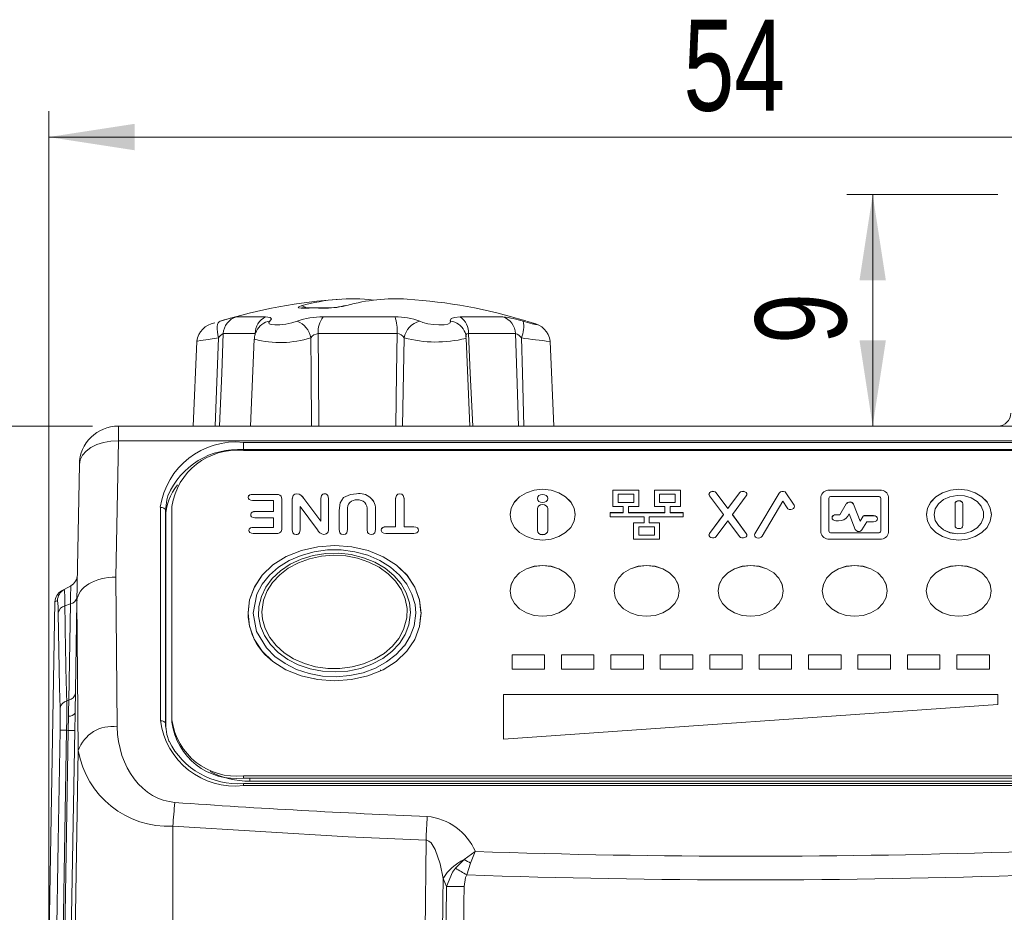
# Model space of a CAD drawing. Header units: millimetres. Extents: x 5 to 415, y 5 to 292.
# Tile 12 of 40: x 50 to 87, y 172 to 206. Entities that reach past the tile are written whole.
import ezdxf

# ---------------------------------------------------------------- set-up
doc = ezdxf.new("R2010")
doc.units = ezdxf.units.MM
doc.styles.add('SLDTEXTSTYLE0', font='TXT', dxfattribs={"width": 0.75})
doc.dimstyles.new('SLDDIMSTYLE0', dxfattribs={"dimtxt": 3.5, "dimasz": 3.302, "dimexe": 0, "dimexo": 0.0625, "dimgap": 0.875, "dimtad": 1, "dimrnd": 1e-09, "dimzin": 12, "dimdsep": 46, "dimtxsty": 'SLDTEXTSTYLE0', "dimsah": 1, "dimcen": 0.09, "dimadec": 0, "dimazin": 3, "dimtfac": 1, "dimtdec": 1, "dimtofl": 0, "dimtmove": 0, "dimatfit": 3, "dimfxl": 1, "dimfrac": 2, "dimtolj": 1, "dimtzin": 12, "dimarcsym": 0})

# ---------------------------------------------------------------- blocks, each defined once
blk = doc.blocks.new('*D24')
at = {"color": 7, "linetype": 'Continuous', "lineweight": 0}
for p, q in [((50.713, 170.052), (50.713, 202.764)), ((104.692, 170.052), (104.692, 202.764)), ((50.713, 201.764), (104.692, 201.764))]:
    blk.add_line(p, q, dxfattribs=at)
for points in [[(50.713, 201.764), (54.015, 201.256), (54.015, 202.272)], [(104.692, 201.764), (101.39, 202.272), (101.39, 201.256)]]:
    blk.add_solid(points, dxfattribs=at)
at = {"color": 7, "linetype": 'Continuous', "lineweight": 0, "insert": (75.118, 206.275), "char_height": 3.5, "attachment_point": 1, "style": 'SLDTEXTSTYLE0'}
blk.add_mtext('54', dxfattribs=at)
blk = doc.blocks.new('*D25')
at = {"color": 7, "linetype": 'Continuous', "lineweight": 0}
for p, q in [((87.202, 199.552), (81.392, 199.552)), ((82.392, 190.652), (82.392, 199.552))]:
    blk.add_line(p, q, dxfattribs=at)
for points in [[(82.392, 199.552), (81.884, 196.25), (82.9, 196.25)], [(82.392, 190.652), (82.9, 193.954), (81.884, 193.954)]]:
    blk.add_solid(points, dxfattribs=at)
at = {"color": 7, "linetype": 'Continuous', "lineweight": 0, "insert": (77.88, 193.81), "char_height": 3.5, "attachment_point": 1, "rotation": 90, "style": 'SLDTEXTSTYLE0'}
blk.add_mtext('9', dxfattribs=at)
blk = doc.blocks.new('*D26')
at = {"color": 7, "linetype": 'Continuous', "lineweight": 0}
for p, q in [((52.393, 190.652), (31.556, 190.652)), ((32.556, 190.652), (32.556, 107.452)), ((51.926, 107.452), (31.556, 107.452))]:
    blk.add_line(p, q, dxfattribs=at)
for points in [[(32.556, 190.652), (32.048, 187.35), (33.064, 187.35)], [(32.556, 107.452), (33.064, 110.754), (32.048, 110.754)]]:
    blk.add_solid(points, dxfattribs=at)
at = {"color": 7, "linetype": 'Continuous', "lineweight": 0, "insert": (28.044, 146.468), "char_height": 3.5, "attachment_point": 1, "rotation": 90, "style": 'SLDTEXTSTYLE0'}
blk.add_mtext('83', dxfattribs=at)

msp = doc.modelspace()

# ---------------------------------------------------------------- linework, layer by layer
at = {"color": 7, "linetype": 'Continuous', "lineweight": 0}
for p, q in [((60.558, 195.188), (60.59, 195.193)), ((62.177, 195.294), (62.109, 195.275)), ((57.931, 194.85), (59.055, 194.85)), ((61.263, 194.85), (64.031, 194.85)), ((66.534, 194.85), (68.178, 194.85)), ((58.656, 194.205), (57.424, 194.205)), ((58.654, 194.16), (58.656, 194.205)), ((64.111, 194.205), (61.076, 194.205)), ((68.657, 194.205), (66.854, 194.205)), ((53.393, 190.652), (53.393, 190.089)), ((53.393, 190.089), (53.301, 184.846)), ((102.012, 190.089), (53.393, 190.089)), ((58.202, 190.025), (97.202, 190.025)), ((58.202, 189.746), (58.202, 190.025)), ((58.202, 189.707), (58.202, 189.746)), ((97.202, 189.746), (58.202, 189.746)), ((80.727, 188.184), (80.727, 188.182)), ((82.677, 188.184), (82.677, 188.182)), ((60.518, 187.868), (60.518, 187.866)), ((76.379, 188.087), (76.379, 188.084)), ((77.273, 188.087), (77.273, 188.084)), ((78.798, 188.077), (78.798, 188.075)), ((55.006, 179.327), (55.006, 187.528)), ((55.206, 187.405), (55.206, 179.205)), ((55.213, 187.153), (55.206, 187.405)), ((79.368, 187.614), (79.368, 187.611)), ((81.379, 187.665), (81.379, 187.662)), ((81.656, 187.649), (81.656, 187.647)), ((85.857, 187.665), (85.857, 187.663)), ((80.979, 187.243), (80.979, 187.24)), ((82.024, 187.185), (82.024, 187.183)), ((82.07, 187.208), (82.07, 187.205)), ((82.429, 187.208), (82.429, 187.205)), ((85.857, 186.829), (85.857, 186.826)), ((76.119, 186.524), (76.119, 186.522)), ((77.533, 186.524), (77.533, 186.522)), ((77.865, 186.515), (77.865, 186.513)), ((80.802, 186.544), (80.802, 186.542)), ((82.603, 186.544), (82.603, 186.542)), ((53.301, 184.846), (53.352, 179.085)), ((51.053, 183.945), (50.956, 183.89)), ((51.335, 183.742), (51.55, 183.815)), ((51.485, 180.114), (51.55, 183.815)), ((51.853, 178.175), (51.802, 183.947)), ((51.406, 180.087), (51.485, 180.114)), ((51.726, 179.616), (51.726, 179.591)), ((55.209, 179.103), (55.206, 179.205)), ((51.402, 178.956), (51.24, 169.652)), ((51.306, 169.652), (51.468, 178.955)), ((51.402, 178.956), (51.468, 178.955)), ((51.718, 178.951), (51.555, 169.652)), ((51.853, 178.175), (51.704, 169.652)), ((58.202, 177.211), (58.202, 177.117)), ((58.202, 176.831), (58.202, 176.906)), ((97.202, 176.831), (58.202, 176.831)), ((58.452, 177.117), (58.452, 177)), ((55.486, 175.272), (55.48, 169.652)), ((66.687, 173.988), (66.348, 173.653)), ((66.934, 173.843), (66.789, 173.396)), ((66.013, 172.952), (65.875, 173.265))]:
    msp.add_line(p, q, dxfattribs=at)
at = {"color": 7, "linetype": 'Continuous', "lineweight": 15}
for p, q in [((62.115, 195.285), (62.045, 195.269)), ((56.407, 193.91), (56.265, 190.652)), ((58.618, 193.988), (58.472, 190.652)), ((66.91, 190.652), (66.763, 194.025)), ((70.14, 190.652), (69.998, 193.91)), ((53.393, 190.652), (102.012, 190.652)), ((58.202, 189.707), (97.202, 189.707)), ((51.801, 183.904), (51.893, 189.178)), ((73.402, 188.187), (72.402, 188.187)), ((72.402, 188.187), (72.402, 187.563)), ((73.402, 188.185), (72.402, 188.185)), ((73.402, 188.187), (73.402, 187.563)), ((75.002, 188.187), (74.002, 188.187)), ((74.002, 188.187), (74.002, 187.563)), ((75.002, 188.185), (74.002, 188.185)), ((75.002, 188.187), (75.002, 187.563)), ((80.727, 188.184), (82.677, 188.184)), ((80.727, 188.182), (82.677, 188.182)), ((58.55, 188.028), (59.478, 188.028)), ((58.55, 188.028), (58.55, 188.025)), ((58.55, 188.025), (59.478, 188.025)), ((59.352, 187.794), (58.55, 187.794)), ((59.352, 187.364), (59.352, 187.794)), ((59.478, 188.028), (59.478, 188.025)), ((59.677, 187.841), (59.677, 186.711)), ((60.077, 186.661), (60.077, 187.849)), ((60.257, 188.047), (60.257, 188.045)), ((60.518, 187.868), (61.177, 186.993)), ((60.518, 187.866), (61.177, 186.991)), ((61.177, 186.993), (61.177, 187.873)), ((61.327, 188.047), (61.327, 188.045)), ((61.477, 187.872), (61.477, 186.707)), ((62.052, 187.907), (62.052, 187.904)), ((62.548, 188.047), (62.548, 188.045)), ((64.052, 186.778), (64.052, 187.863)), ((64.214, 188.047), (64.214, 188.045)), ((64.377, 187.863), (64.377, 186.778)), ((69.502, 187.869), (69.502, 187.866)), ((69.902, 187.866), (69.902, 187.869)), ((72.601, 188.032), (73.204, 188.032)), ((72.601, 188.032), (72.601, 187.718)), ((73.204, 188.032), (73.204, 187.718)), ((74.201, 188.032), (74.804, 188.032)), ((74.201, 188.032), (74.201, 187.718)), ((74.804, 188.032), (74.804, 187.718)), ((76.099, 188.028), (76.099, 188.025)), ((76.653, 187.247), (76.119, 187.969)), ((76.826, 187.481), (76.379, 188.087)), ((76.826, 187.479), (76.379, 188.084)), ((77.273, 188.087), (76.826, 187.481)), ((77.273, 188.084), (76.826, 187.479)), ((77.533, 187.969), (76.999, 187.247)), ((78.798, 188.077), (77.865, 186.515)), ((78.798, 188.075), (77.865, 186.513)), ((78.939, 187.759), (78.137, 186.416)), ((78.939, 187.759), (79.1, 187.509)), ((79.026, 188.12), (79.368, 187.614)), ((79.026, 188.12), (79.026, 188.118)), ((79.026, 188.118), (79.368, 187.611)), ((80.402, 187.93), (80.402, 186.564)), ((80.702, 187.872), (80.702, 186.622)), ((80.802, 187.95), (82.603, 187.95)), ((82.702, 187.872), (82.702, 186.622)), ((83.002, 187.93), (83.002, 186.564)), ((55.452, 179.359), (55.452, 187.559)), ((60.377, 187.559), (60.377, 186.661)), ((61.053, 186.669), (60.377, 187.559)), ((61.877, 186.672), (61.877, 187.401)), ((62.202, 187.426), (62.202, 186.672)), ((62.952, 186.672), (62.952, 187.42)), ((63.277, 187.397), (63.277, 186.671)), ((69.502, 186.634), (69.502, 187.478)), ((69.902, 186.634), (69.902, 187.478)), ((72.803, 187.563), (72.402, 187.563)), ((72.601, 187.718), (73.204, 187.718)), ((72.601, 187.718), (72.601, 187.715)), ((72.601, 187.715), (73.204, 187.715)), ((72.803, 187.324), (72.803, 187.563)), ((73.002, 187.324), (73.002, 187.563)), ((73.402, 187.563), (73.002, 187.563)), ((73.204, 187.718), (73.204, 187.715)), ((74.403, 187.563), (74.002, 187.563)), ((74.201, 187.718), (74.201, 187.715)), ((74.201, 187.718), (74.804, 187.718)), ((74.201, 187.715), (74.804, 187.715)), ((74.403, 187.324), (74.403, 187.563)), ((74.602, 187.324), (74.602, 187.563)), ((75.002, 187.563), (74.602, 187.563)), ((74.804, 187.718), (74.804, 187.715)), ((76.826, 187.481), (76.826, 187.479)), ((81.127, 187.243), (81.379, 187.665)), ((81.127, 187.24), (81.379, 187.662)), ((81.656, 187.649), (81.912, 186.997)), ((81.656, 187.647), (81.912, 186.995)), ((85.557, 187.665), (85.557, 187.663)), ((85.557, 187.665), (85.557, 186.828)), ((85.857, 187.665), (85.857, 186.829)), ((85.857, 187.663), (85.857, 186.826)), ((55.213, 187.153), (55.213, 179.044)), ((58.638, 187.364), (59.352, 187.364)), ((58.638, 187.364), (58.638, 187.362)), ((58.638, 187.362), (59.352, 187.362)), ((59.352, 187.13), (58.638, 187.13)), ((59.352, 187.364), (59.352, 187.362)), ((59.352, 186.759), (59.352, 187.13)), ((68.452, 187.247), (68.452, 187.244)), ((72.803, 187.324), (72.302, 187.324)), ((72.302, 187.324), (72.302, 187.169)), ((72.803, 187.322), (72.302, 187.322)), ((73.603, 187.169), (72.302, 187.169)), ((72.803, 187.324), (72.803, 187.322)), ((74.403, 187.324), (73.002, 187.324)), ((73.002, 187.324), (73.002, 187.322)), ((74.403, 187.322), (73.002, 187.322)), ((73.603, 186.931), (73.603, 187.169)), ((73.802, 186.931), (73.802, 187.169)), ((75.102, 187.169), (73.802, 187.169)), ((74.403, 187.324), (74.403, 187.322)), ((75.102, 187.324), (74.602, 187.324)), ((74.602, 187.324), (74.602, 187.322)), ((75.102, 187.322), (74.602, 187.322)), ((75.102, 187.324), (75.102, 187.169)), ((76.653, 187.247), (76.119, 186.524)), ((76.653, 187.244), (76.119, 186.522)), ((76.826, 187.013), (76.379, 186.407)), ((76.653, 187.247), (76.653, 187.244)), ((77.273, 186.407), (76.826, 187.013)), ((77.533, 186.524), (76.999, 187.247)), ((76.999, 187.247), (76.999, 187.244)), ((77.533, 186.522), (76.999, 187.244)), ((80.829, 187.125), (80.829, 187.123)), ((81.127, 187.243), (80.979, 187.243)), ((81.127, 187.24), (80.979, 187.24)), ((81.072, 187.008), (80.979, 187.008)), ((81.127, 187.243), (81.127, 187.24)), ((81.49, 187.274), (81.44, 187.191)), ((81.49, 187.274), (81.724, 186.675)), ((81.912, 186.997), (82.024, 187.185)), ((81.912, 186.995), (82.024, 187.183)), ((81.912, 186.997), (81.912, 186.995)), ((82.07, 187.208), (82.429, 187.208)), ((82.07, 187.205), (82.429, 187.205)), ((82.579, 187.088), (82.579, 187.091)), ((84.457, 187.247), (84.457, 187.244)), ((84.757, 187.247), (84.757, 187.244)), ((86.657, 187.244), (86.657, 187.247)), ((58.577, 186.759), (59.352, 186.759)), ((58.577, 186.759), (58.577, 186.756)), ((58.577, 186.756), (59.352, 186.756)), ((59.352, 186.759), (59.352, 186.756)), ((61.177, 186.993), (61.177, 186.991)), ((63.677, 186.778), (64.052, 186.778)), ((63.677, 186.778), (63.677, 186.776)), ((63.677, 186.776), (64.052, 186.776)), ((64.052, 186.778), (64.052, 186.776)), ((64.377, 186.778), (64.753, 186.778)), ((64.377, 186.778), (64.377, 186.776)), ((64.377, 186.776), (64.753, 186.776)), ((64.753, 186.778), (64.753, 186.776)), ((69.502, 186.634), (69.502, 186.632)), ((69.902, 186.634), (69.902, 186.632)), ((73.202, 186.306), (73.202, 186.931)), ((73.603, 186.931), (73.202, 186.931)), ((73.603, 186.929), (73.202, 186.929)), ((74.004, 186.776), (73.401, 186.776)), ((73.401, 186.776), (73.401, 186.461)), ((73.603, 186.931), (73.603, 186.929)), ((74.202, 186.931), (73.802, 186.931)), ((73.802, 186.931), (73.802, 186.929)), ((74.202, 186.929), (73.802, 186.929)), ((74.004, 186.776), (74.004, 186.461)), ((74.202, 186.306), (74.202, 186.931)), ((80.702, 186.622), (80.702, 186.619)), ((82.165, 186.974), (81.978, 186.661)), ((82.429, 186.974), (82.165, 186.974)), ((82.702, 186.622), (82.702, 186.619)), ((85.857, 186.826), (85.857, 186.828)), ((59.478, 186.524), (58.577, 186.524)), ((64.753, 186.524), (63.677, 186.524)), ((74.202, 186.306), (73.202, 186.306)), ((74.004, 186.461), (73.401, 186.461)), ((73.401, 186.461), (73.401, 186.459)), ((74.004, 186.459), (73.401, 186.459)), ((74.004, 186.461), (74.004, 186.459)), ((76.099, 186.466), (76.099, 186.463)), ((77.851, 186.466), (77.851, 186.463)), ((80.402, 186.564), (80.402, 186.561)), ((80.727, 186.31), (82.677, 186.31)), ((80.802, 186.544), (82.603, 186.544)), ((80.802, 186.542), (82.603, 186.542)), ((83.002, 186.564), (83.002, 186.561)), ((51.208, 184.316), (51.311, 184.373)), ((51.311, 184.373), (51.562, 184.512)), ((70.952, 184.316), (70.952, 184.318)), ((74.952, 184.316), (74.952, 184.318)), ((78.952, 184.316), (78.952, 184.318)), ((82.952, 184.316), (82.952, 184.318)), ((86.952, 184.316), (86.952, 184.318)), ((50.951, 183.896), (50.702, 169.652)), ((51.801, 183.904), (51.727, 179.644)), ((64.202, 181.723), (64.202, 181.726)), ((68.527, 181.858), (69.777, 181.858)), ((68.527, 181.311), (68.527, 181.858)), ((68.527, 181.855), (69.777, 181.855)), ((69.777, 181.858), (69.777, 181.311)), ((70.427, 181.858), (71.677, 181.858)), ((70.427, 181.311), (70.427, 181.858)), ((70.427, 181.855), (71.677, 181.855)), ((71.677, 181.858), (71.677, 181.311)), ((72.327, 181.858), (73.577, 181.858)), ((72.327, 181.311), (72.327, 181.858)), ((72.327, 181.855), (73.577, 181.855)), ((73.577, 181.858), (73.577, 181.311)), ((74.227, 181.858), (75.477, 181.858)), ((74.227, 181.311), (74.227, 181.858)), ((74.227, 181.855), (75.477, 181.855)), ((75.477, 181.858), (75.477, 181.311)), ((76.127, 181.858), (77.377, 181.858)), ((76.127, 181.311), (76.127, 181.858)), ((76.127, 181.855), (77.377, 181.855)), ((77.377, 181.858), (77.377, 181.311)), ((78.027, 181.858), (79.277, 181.858)), ((78.027, 181.311), (78.027, 181.858)), ((78.027, 181.855), (79.277, 181.855)), ((79.277, 181.858), (79.277, 181.311)), ((79.927, 181.858), (81.177, 181.858)), ((79.927, 181.311), (79.927, 181.858)), ((79.927, 181.855), (81.177, 181.855)), ((81.177, 181.858), (81.177, 181.311)), ((81.827, 181.858), (83.077, 181.858)), ((81.827, 181.311), (81.827, 181.858)), ((81.827, 181.855), (83.077, 181.855)), ((83.077, 181.858), (83.077, 181.311)), ((83.727, 181.858), (84.977, 181.858)), ((83.727, 181.311), (83.727, 181.858)), ((83.727, 181.855), (84.977, 181.855)), ((84.977, 181.858), (84.977, 181.311)), ((85.627, 181.858), (86.877, 181.858)), ((85.627, 181.311), (85.627, 181.858)), ((85.627, 181.855), (86.877, 181.855)), ((86.877, 181.858), (86.877, 181.311)), ((63.472, 181.285), (63.472, 181.242)), ((69.777, 181.311), (68.527, 181.311)), ((71.677, 181.311), (70.427, 181.311)), ((73.577, 181.311), (72.327, 181.311)), ((75.477, 181.311), (74.227, 181.311)), ((77.377, 181.311), (76.127, 181.311)), ((79.277, 181.311), (78.027, 181.311)), ((81.177, 181.311), (79.927, 181.311)), ((83.077, 181.311), (81.827, 181.311)), ((84.977, 181.311), (83.727, 181.311)), ((86.877, 181.311), (85.627, 181.311)), ((60.946, 180.929), (60.957, 180.929)), ((87.202, 180.335), (68.202, 180.335)), ((68.202, 180.335), (68.202, 178.617)), ((87.202, 180.332), (68.202, 180.332)), ((87.202, 179.944), (87.202, 180.335)), ((68.202, 178.617), (87.202, 179.944)), ((55.452, 179.265), (55.452, 179.359)), ((97.202, 177.211), (58.202, 177.211)), ((58.202, 177.117), (97.202, 177.117)), ((97.202, 176.906), (58.202, 176.906)), ((58.452, 177), (96.952, 177))]:
    msp.add_line(p, q, dxfattribs=at)
at = {"color": 7, "linetype": 'Continuous', "lineweight": 0, "flags": 128}
for points in [[(60.424, 195.275), (60.355, 195.253), (60.309, 195.223), (60.331, 195.201), (60.417, 195.189), (60.558, 195.188)], [(61.258, 195.188), (61.296, 195.193), (61.298, 195.193)], [(62.044, 195.269), (62.061, 195.273), (62.109, 195.275)], [(57.304, 194.684), (57.265, 194.66), (57.233, 194.617), (57.21, 194.554), (57.196, 194.475), (57.192, 194.381), (57.198, 194.276), (57.213, 194.163), (57.238, 194.046)], [(59.055, 194.85), (59.227, 194.829), (59.281, 194.771), (59.218, 194.684)], [(59.218, 194.684), (59.18, 194.639), (59.192, 194.588), (59.273, 194.554), (59.412, 194.539), (59.603, 194.545), (59.828, 194.574), (60.059, 194.622), (60.263, 194.684)], [(64.976, 194.684), (65.096, 194.639), (65.292, 194.588), (65.505, 194.554), (65.718, 194.539), (65.913, 194.545), (66.065, 194.574), (66.153, 194.622), (66.161, 194.684)], [(66.161, 194.684), (66.154, 194.704), (66.184, 194.782), (66.314, 194.832), (66.534, 194.85)], [(68.961, 194.684), (69.118, 194.639), (69.302, 194.588), (69.435, 194.554), (69.508, 194.539), (69.512, 194.545), (69.44, 194.574), (69.304, 194.619)], [(57.424, 194.205), (57.364, 192.684), (57.284, 190.652)], [(61.076, 194.205), (61.085, 192.684), (61.095, 190.652)], [(64.055, 190.652), (64.086, 192.684), (64.111, 194.205)], [(66.854, 194.205), (66.805, 194.199), (66.791, 194.192), (66.755, 194.146), (66.755, 194.145), (66.75, 194.08)], [(66.854, 194.205), (66.923, 192.684), (67.014, 190.652)], [(68.772, 190.652), (68.706, 192.684), (68.657, 194.205)], [(57.238, 194.046), (56.85, 193.986), (56.564, 193.939), (56.421, 193.912), (56.425, 193.909)], [(57.117, 190.652), (57.19, 192.684), (57.238, 194.046)], [(60.82, 190.652), (60.801, 192.684), (60.787, 194.046)], [(64.382, 194.046), (64.355, 192.684), (64.316, 190.652)], [(68.887, 194.046), (68.925, 192.684), (68.982, 190.652)], [(51.893, 189.178), (51.925, 189.359), (52.012, 189.532), (52.152, 189.691), (52.338, 189.829), (52.565, 189.942), (52.823, 190.025), (53.102, 190.074), (53.393, 190.089)], [(55.006, 187.528), (55.044, 187.526), (55.082, 187.519), (55.116, 187.508), (55.146, 187.492), (55.171, 187.474), (55.19, 187.453), (55.201, 187.429), (55.206, 187.405)], [(64.827, 183.456), (64.765, 182.973), (64.617, 182.579), (64.387, 182.209), (64.386, 182.208), (64.078, 181.873), (63.704, 181.584), (63.274, 181.348), (62.799, 181.172), (62.294, 181.061), (61.772, 181.017), (61.246, 181.043), (60.732, 181.137), (60.247, 181.298), (59.803, 181.52), (59.414, 181.797), (59.088, 182.121), (58.708, 182.759), (58.578, 183.456), (58.722, 184.189), (58.923, 184.569), (59.202, 184.918), (59.552, 185.226), (59.964, 185.483), (60.423, 185.682), (60.917, 185.818), (61.436, 185.888), (61.961, 185.888), (62.481, 185.819), (62.979, 185.683), (63.44, 185.483), (63.852, 185.226), (64.201, 184.919), (64.481, 184.571), (64.681, 184.192), (64.797, 183.793), (64.827, 183.456)], [(64.625, 183.483), (64.585, 183.861), (64.46, 184.24), (64.262, 184.586), (63.983, 184.911), (63.65, 185.186), (63.25, 185.419), (62.819, 185.593), (62.343, 185.71), (61.862, 185.762), (61.363, 185.75), (60.887, 185.675), (60.42, 185.534), (60.003, 185.34), (59.622, 185.087), (59.311, 184.796), (59.06, 184.459), (58.89, 184.105), (58.796, 183.722), (58.785, 183.343), (58.858, 182.957), (59.009, 182.596), (59.242, 182.25), (59.537, 181.949), (59.903, 181.683), (60.309, 181.476), (60.766, 181.32), (61.237, 181.229), (61.735, 181.2), (62.218, 181.236), (62.701, 181.337), (63.143, 181.496), (63.555, 181.717), (63.904, 181.98), (64.199, 182.295), (64.416, 182.634), (64.561, 183.007), (64.625, 183.483)], [(58.911, 183.507), (58.934, 183.227), (59.032, 182.87), (59.211, 182.522), (59.455, 182.213), (59.769, 181.933), (60.128, 181.706), (60.542, 181.523), (60.976, 181.401), (61.444, 181.336), (61.909, 181.332), (62.381, 181.391), (62.822, 181.509), (63.244, 181.688), (63.607, 181.912), (63.926, 182.187), (64.174, 182.492), (64.358, 182.834), (64.478, 183.277), (64.489, 183.642), (64.418, 184.013), (64.272, 184.359), (64.046, 184.69), (63.764, 184.976), (63.414, 185.228), (63.028, 185.425), (62.592, 185.573), (62.143, 185.659), (61.669, 185.686), (61.205, 185.652), (60.741, 185.553), (60.319, 185.4), (59.925, 185.187), (59.595, 184.935), (59.315, 184.636), (59.109, 184.313), (58.971, 183.958), (58.911, 183.507)], [(51.311, 184.373), (51.311, 184.373), (51.321, 184.321), (51.33, 184.09), (51.335, 183.742), (51.335, 183.742)], [(51.55, 183.815), (51.55, 183.816), (51.555, 184.155), (51.56, 184.433), (51.562, 184.512), (51.562, 184.512)], [(51.152, 179.821), (51.133, 180.59), (51.08, 183.476)], [(51.474, 179.496), (51.477, 179.663), (51.485, 180.114), (51.485, 180.114)], [(51.468, 178.955), (51.468, 178.955), (51.474, 179.496)], [(51.726, 179.591), (51.726, 179.59), (51.718, 178.951)], [(55.006, 179.327), (55.044, 179.325), (55.082, 179.318), (55.116, 179.307), (55.146, 179.292), (55.171, 179.273), (55.19, 179.252), (55.201, 179.229), (55.206, 179.205)], [(50.99, 169.652), (51.008, 170.652), (51.078, 174.651), (51.153, 178.961)], [(51.153, 178.961), (51.16, 178.961), (51.175, 178.96), (51.197, 178.96), (51.226, 178.959), (51.262, 178.959), (51.304, 178.958), (51.351, 178.957), (51.402, 178.956)], [(51.468, 178.955), (51.569, 178.954), (51.647, 178.952), (51.698, 178.951), (51.718, 178.951)], [(65.222, 174.733), (62.227, 174.867), (55.486, 175.272)], [(65.17, 169.652), (65.186, 171.252), (65.222, 174.733)], [(65.875, 173.265), (65.766, 173.827), (65.576, 174.38), (65.414, 174.626), (65.333, 174.693), (65.257, 174.727), (65.222, 174.733)], [(67.117, 174.296), (67.111, 174.293), (66.687, 173.988)], [(67.117, 174.296), (67.114, 174.291), (66.934, 173.843)], [(66.013, 172.952), (66.232, 173.498), (66.348, 173.653)], [(66.789, 173.396), (66.744, 173.302), (66.683, 172.952)], [(65.875, 173.265), (65.866, 172.444), (65.838, 169.652)], [(65.979, 169.652), (66.001, 171.785), (66.013, 172.952)], [(66.683, 172.952), (66.677, 172.311), (66.65, 169.652)]]:
    msp.add_lwpolyline(points, dxfattribs=at)
at = {"color": 7, "linetype": 'Continuous', "lineweight": 15, "flags": 128}
for points in [[(61.295, 195.193), (60.784, 195.197), (60.59, 195.193)], [(69.304, 194.619), (69.296, 194.622), (69.1, 194.684)], [(68.452, 187.247), (68.495, 186.994), (68.62, 186.759), (68.818, 186.557), (69.077, 186.401), (69.379, 186.304), (69.702, 186.271), (70.026, 186.304), (70.327, 186.401), (70.586, 186.557), (70.785, 186.759), (70.91, 186.994), (70.952, 187.247), (70.91, 187.5), (70.785, 187.735), (70.586, 187.937), (70.327, 188.092), (70.026, 188.19), (69.702, 188.223), (69.379, 188.19), (69.077, 188.092), (68.818, 187.937), (68.62, 187.735), (68.495, 187.5), (68.452, 187.247)], [(70.952, 187.244), (70.91, 187.497), (70.785, 187.733), (70.586, 187.935), (70.327, 188.09), (70.026, 188.187), (69.702, 188.221), (69.379, 188.187), (69.077, 188.09), (68.818, 187.935), (68.62, 187.733), (68.495, 187.497), (68.452, 187.244)], [(76.379, 188.084), (76.34, 188.118), (76.287, 188.139), (76.229, 188.142), (76.174, 188.127), (76.13, 188.097), (76.104, 188.056), (76.099, 188.025)], [(76.379, 188.087), (76.34, 188.121), (76.287, 188.141), (76.229, 188.144), (76.174, 188.129), (76.13, 188.099), (76.104, 188.058), (76.1, 188.013), (76.119, 187.969)], [(77.533, 187.969), (77.552, 188.013), (77.548, 188.058), (77.522, 188.099), (77.478, 188.129), (77.423, 188.144), (77.365, 188.141), (77.312, 188.121), (77.273, 188.087)], [(77.553, 188.025), (77.548, 188.056), (77.522, 188.097), (77.478, 188.127), (77.423, 188.142), (77.365, 188.139), (77.312, 188.118), (77.273, 188.084)], [(84.457, 187.247), (84.5, 186.994), (84.625, 186.759), (84.823, 186.557), (85.082, 186.401), (85.384, 186.304), (85.707, 186.271), (86.031, 186.304), (86.332, 186.401), (86.591, 186.557), (86.79, 186.759), (86.915, 186.994), (86.957, 187.247), (86.915, 187.5), (86.79, 187.735), (86.591, 187.937), (86.332, 188.092), (86.031, 188.19), (85.707, 188.223), (85.384, 188.19), (85.082, 188.092), (84.823, 187.937), (84.625, 187.735), (84.5, 187.5), (84.457, 187.247)], [(86.957, 187.244), (86.915, 187.497), (86.79, 187.733), (86.591, 187.935), (86.332, 188.09), (86.031, 188.187), (85.707, 188.221), (85.384, 188.187), (85.082, 188.09), (84.823, 187.935), (84.625, 187.733), (84.5, 187.497), (84.457, 187.244)], [(55.295, 187.972), (55.251, 187.812), (55.206, 187.405)], [(58.386, 187.912), (58.4, 187.965), (58.445, 188.007), (58.495, 188.023), (58.55, 188.028)], [(58.386, 187.909), (58.4, 187.963), (58.445, 188.004), (58.495, 188.021), (58.55, 188.025)], [(58.55, 187.794), (58.48, 187.801), (58.421, 187.831), (58.394, 187.869), (58.386, 187.912)], [(59.478, 188.028), (59.545, 188.023), (59.606, 188.002), (59.649, 187.962), (59.677, 187.841)], [(59.478, 188.025), (59.545, 188.02), (59.606, 187.999), (59.649, 187.959), (59.677, 187.839)], [(60.077, 187.849), (60.111, 187.983), (60.137, 188.011), (60.172, 188.032), (60.257, 188.047)], [(60.077, 187.846), (60.111, 187.981), (60.137, 188.009), (60.172, 188.03), (60.257, 188.045)], [(61.177, 187.873), (61.207, 187.988), (61.256, 188.031), (61.29, 188.044), (61.327, 188.047)], [(61.177, 187.871), (61.207, 187.985), (61.256, 188.029), (61.29, 188.041), (61.327, 188.045)], [(61.327, 188.047), (61.365, 188.044), (61.399, 188.031), (61.448, 187.987), (61.477, 187.872)], [(61.327, 188.045), (61.365, 188.041), (61.399, 188.029), (61.448, 187.985), (61.477, 187.87)], [(61.877, 187.401), (61.915, 187.699), (62.052, 187.907)], [(61.877, 187.398), (61.915, 187.697), (62.052, 187.904)], [(62.052, 187.907), (62.311, 188.025), (62.548, 188.047)], [(62.052, 187.904), (62.311, 188.023), (62.548, 188.045)], [(64.052, 187.863), (64.083, 187.985), (64.137, 188.031), (64.214, 188.047)], [(64.052, 187.861), (64.083, 187.983), (64.137, 188.029), (64.214, 188.045)], [(64.214, 188.047), (64.291, 188.031), (64.346, 187.986), (64.377, 187.863)], [(64.214, 188.045), (64.291, 188.029), (64.346, 187.983), (64.377, 187.861)], [(69.502, 187.869), (69.518, 187.809), (69.561, 187.758), (69.626, 187.724), (69.702, 187.712), (69.779, 187.724), (69.844, 187.758), (69.887, 187.809), (69.902, 187.869), (69.887, 187.928), (69.844, 187.979), (69.779, 188.013), (69.702, 188.025), (69.626, 188.013), (69.561, 187.979), (69.518, 187.928), (69.502, 187.869)], [(69.502, 187.866), (69.518, 187.806), (69.561, 187.756), (69.626, 187.722), (69.702, 187.71), (69.779, 187.722), (69.844, 187.756), (69.887, 187.806), (69.902, 187.866)], [(84.757, 187.247), (84.799, 187.028), (84.922, 186.829), (85.115, 186.667), (85.36, 186.556), (85.636, 186.507), (85.919, 186.524), (86.182, 186.604), (86.404, 186.742), (86.563, 186.925), (86.647, 187.136), (86.647, 187.358), (86.563, 187.569), (86.404, 187.752), (86.182, 187.89), (85.919, 187.97), (85.636, 187.987), (85.36, 187.938), (85.115, 187.827), (84.922, 187.665), (84.799, 187.466), (84.757, 187.247)], [(85.857, 187.665), (85.845, 187.71), (85.813, 187.748), (85.764, 187.774), (85.707, 187.783), (85.649, 187.774), (85.601, 187.748), (85.568, 187.71), (85.557, 187.665)], [(85.857, 187.663), (85.845, 187.708), (85.813, 187.746), (85.764, 187.771), (85.707, 187.78), (85.649, 187.771), (85.601, 187.746), (85.568, 187.708), (85.557, 187.663)], [(69.902, 187.478), (69.887, 187.538), (69.844, 187.588), (69.779, 187.622), (69.702, 187.634), (69.626, 187.622), (69.561, 187.588), (69.518, 187.538), (69.502, 187.478)], [(79.1, 187.509), (79.136, 187.472), (79.187, 187.449), (79.246, 187.442), (79.303, 187.455), (79.349, 187.483), (79.378, 187.524), (79.385, 187.57), (79.368, 187.614)], [(79.385, 187.557), (79.385, 187.567), (79.368, 187.611)], [(58.638, 187.13), (58.57, 187.137), (58.514, 187.167), (58.489, 187.204), (58.482, 187.246)], [(80.979, 187.243), (80.921, 187.234), (80.873, 187.208), (80.84, 187.17), (80.829, 187.125), (80.84, 187.081), (80.873, 187.043), (80.921, 187.017), (80.979, 187.008)], [(82.429, 186.974), (82.486, 186.983), (82.535, 187.008), (82.567, 187.046), (82.579, 187.091), (82.567, 187.136), (82.535, 187.174), (82.486, 187.199), (82.429, 187.208)], [(84.757, 187.244), (84.799, 187.026), (84.922, 186.826), (85.115, 186.664), (85.36, 186.554), (85.636, 186.505), (85.919, 186.521), (86.182, 186.602), (86.404, 186.74), (86.563, 186.923), (86.647, 187.134), (86.657, 187.244)], [(58.414, 186.641), (58.427, 186.695), (58.471, 186.738), (58.521, 186.754), (58.577, 186.759)], [(58.414, 186.639), (58.427, 186.692), (58.471, 186.735), (58.521, 186.752), (58.577, 186.756)], [(58.577, 186.524), (58.507, 186.532), (58.449, 186.561), (58.422, 186.599), (58.414, 186.641)], [(60.229, 186.485), (60.156, 186.501), (60.106, 186.545), (60.077, 186.661)], [(60.377, 186.661), (60.35, 186.545), (60.301, 186.501), (60.266, 186.489), (60.229, 186.485)], [(61.477, 186.707), (61.473, 186.641), (61.46, 186.59)], [(62.041, 186.485), (61.964, 186.502), (61.909, 186.548), (61.877, 186.672)], [(62.202, 186.672), (62.172, 186.549), (62.119, 186.502), (62.041, 186.485)], [(63.116, 186.485), (63.057, 186.494), (63.008, 186.522), (62.975, 186.562), (62.952, 186.672)], [(63.277, 186.671), (63.247, 186.548), (63.193, 186.502), (63.116, 186.485)], [(63.5, 186.652), (63.515, 186.71), (63.562, 186.755), (63.617, 186.774), (63.677, 186.778)], [(63.5, 186.65), (63.515, 186.707), (63.562, 186.753), (63.617, 186.771), (63.677, 186.776)], [(63.677, 186.524), (63.601, 186.533), (63.538, 186.565), (63.509, 186.606), (63.5, 186.652)], [(64.753, 186.778), (64.828, 186.77), (64.89, 186.738), (64.919, 186.698), (64.927, 186.652)], [(64.753, 186.776), (64.828, 186.768), (64.89, 186.736), (64.919, 186.695), (64.927, 186.65)], [(64.927, 186.652), (64.914, 186.594), (64.867, 186.548), (64.812, 186.53), (64.753, 186.524)], [(69.502, 186.634), (69.518, 186.575), (69.561, 186.524), (69.626, 186.49), (69.702, 186.478), (69.779, 186.49), (69.844, 186.524), (69.887, 186.575), (69.902, 186.634)], [(69.502, 186.632), (69.518, 186.572), (69.561, 186.522), (69.626, 186.488), (69.702, 186.476), (69.779, 186.488), (69.844, 186.522), (69.887, 186.572), (69.902, 186.632)], [(85.557, 186.828), (85.569, 186.784), (85.601, 186.746), (85.65, 186.72), (85.707, 186.711), (85.765, 186.72), (85.814, 186.746), (85.846, 186.784), (85.857, 186.829)], [(76.119, 186.522), (76.1, 186.479), (76.099, 186.463)], [(76.119, 186.524), (76.1, 186.481), (76.104, 186.436), (76.13, 186.395), (76.174, 186.364), (76.229, 186.35), (76.287, 186.353), (76.34, 186.373), (76.379, 186.407)], [(77.273, 186.407), (77.312, 186.373), (77.365, 186.353), (77.423, 186.35), (77.478, 186.364), (77.522, 186.395), (77.548, 186.436), (77.552, 186.481), (77.533, 186.524)], [(77.553, 186.463), (77.552, 186.479), (77.533, 186.522)], [(77.865, 186.515), (77.851, 186.471), (77.86, 186.426), (77.891, 186.387), (77.938, 186.36), (77.995, 186.349), (78.053, 186.356), (78.103, 186.38), (78.137, 186.416)], [(77.865, 186.513), (77.851, 186.469), (77.851, 186.463)], [(59.329, 181.606), (58.919, 182.002), (58.618, 182.462), (58.437, 182.954), (58.378, 183.463), (58.44, 183.973), (58.623, 184.466), (58.926, 184.924), (59.337, 185.319), (59.842, 185.637), (60.43, 185.871), (61.059, 186.012), (61.711, 186.058), (62.362, 186.01), (62.992, 185.866), (63.578, 185.63), (64.082, 185.309), (64.49, 184.915), (64.79, 184.457), (64.971, 183.966), (65.03, 183.455), (64.969, 182.944), (64.786, 182.453), (64.484, 181.995), (64.072, 181.601), (63.568, 181.283), (62.981, 181.048), (62.352, 180.907), (61.701, 180.86), (61.05, 180.907), (60.42, 181.05), (59.833, 181.286), (59.329, 181.606)], [(58.381, 183.487), (58.44, 183.97), (58.623, 184.463), (58.926, 184.922), (59.337, 185.316), (59.842, 185.634), (60.43, 185.868), (61.059, 186.009), (61.711, 186.056), (62.362, 186.007), (62.992, 185.864), (63.578, 185.628), (64.082, 185.307), (64.49, 184.912), (64.79, 184.454), (64.971, 183.963), (65.026, 183.487)], [(70.952, 184.318), (70.91, 184.065), (70.785, 183.83), (70.586, 183.628), (70.327, 183.473), (70.026, 183.375), (69.702, 183.342), (69.379, 183.375), (69.077, 183.473), (68.818, 183.628), (68.62, 183.83), (68.495, 184.065), (68.452, 184.318), (68.495, 184.571), (68.62, 184.806), (68.818, 185.008), (69.077, 185.164), (69.379, 185.261), (69.702, 185.294), (70.026, 185.261), (70.327, 185.164), (70.586, 185.008), (70.785, 184.806), (70.91, 184.571), (70.952, 184.318)], [(68.452, 184.316), (68.495, 184.568), (68.62, 184.804), (68.818, 185.006), (69.077, 185.161), (69.379, 185.259), (69.702, 185.292), (70.026, 185.259), (70.327, 185.161), (70.586, 185.006), (70.785, 184.804), (70.91, 184.568), (70.952, 184.316)], [(74.952, 184.318), (74.91, 184.065), (74.785, 183.83), (74.586, 183.628), (74.327, 183.473), (74.026, 183.375), (73.702, 183.342), (73.379, 183.375), (73.077, 183.473), (72.818, 183.628), (72.62, 183.83), (72.495, 184.065), (72.452, 184.318), (72.495, 184.571), (72.62, 184.806), (72.818, 185.008), (73.077, 185.164), (73.379, 185.261), (73.702, 185.294), (74.026, 185.261), (74.327, 185.164), (74.586, 185.008), (74.785, 184.806), (74.91, 184.571), (74.952, 184.318)], [(72.452, 184.316), (72.495, 184.568), (72.62, 184.804), (72.818, 185.006), (73.077, 185.161), (73.379, 185.259), (73.702, 185.292), (74.026, 185.259), (74.327, 185.161), (74.586, 185.006), (74.785, 184.804), (74.91, 184.568), (74.952, 184.316)], [(78.952, 184.318), (78.91, 184.065), (78.785, 183.83), (78.586, 183.628), (78.327, 183.473), (78.026, 183.375), (77.702, 183.342), (77.379, 183.375), (77.077, 183.473), (76.818, 183.628), (76.62, 183.83), (76.495, 184.065), (76.452, 184.318), (76.495, 184.571), (76.62, 184.806), (76.818, 185.008), (77.077, 185.164), (77.379, 185.261), (77.702, 185.294), (78.026, 185.261), (78.327, 185.164), (78.586, 185.008), (78.785, 184.806), (78.91, 184.571), (78.952, 184.318)], [(76.452, 184.316), (76.495, 184.568), (76.62, 184.804), (76.818, 185.006), (77.077, 185.161), (77.379, 185.259), (77.702, 185.292), (78.026, 185.259), (78.327, 185.161), (78.586, 185.006), (78.785, 184.804), (78.91, 184.568), (78.952, 184.316)], [(80.452, 184.318), (80.495, 184.571), (80.62, 184.806), (80.818, 185.008), (81.077, 185.164), (81.379, 185.261), (81.702, 185.294), (82.026, 185.261), (82.327, 185.164), (82.586, 185.008), (82.785, 184.806), (82.91, 184.571), (82.952, 184.318), (82.91, 184.065), (82.785, 183.83), (82.586, 183.628), (82.327, 183.473), (82.026, 183.375), (81.702, 183.342), (81.379, 183.375), (81.077, 183.473), (80.818, 183.628), (80.62, 183.83), (80.495, 184.065), (80.452, 184.318)], [(80.452, 184.316), (80.495, 184.568), (80.62, 184.804), (80.818, 185.006), (81.077, 185.161), (81.379, 185.259), (81.702, 185.292), (82.026, 185.259), (82.327, 185.161), (82.586, 185.006), (82.785, 184.804), (82.91, 184.568), (82.952, 184.316)], [(84.452, 184.318), (84.495, 184.571), (84.62, 184.806), (84.818, 185.008), (85.077, 185.164), (85.379, 185.261), (85.702, 185.294), (86.026, 185.261), (86.327, 185.164), (86.586, 185.008), (86.785, 184.806), (86.91, 184.571), (86.952, 184.318), (86.91, 184.065), (86.785, 183.83), (86.586, 183.628), (86.327, 183.473), (86.026, 183.375), (85.702, 183.342), (85.379, 183.375), (85.077, 183.473), (84.818, 183.628), (84.62, 183.83), (84.495, 184.065), (84.452, 184.318)], [(84.452, 184.316), (84.495, 184.568), (84.62, 184.804), (84.818, 185.006), (85.077, 185.161), (85.379, 185.259), (85.702, 185.292), (86.026, 185.259), (86.327, 185.161), (86.586, 185.006), (86.785, 184.804), (86.91, 184.568), (86.952, 184.316)], [(65.027, 183.426), (64.969, 182.942), (64.786, 182.45), (64.484, 181.993), (64.072, 181.599), (63.568, 181.28), (62.981, 181.046), (62.352, 180.904), (61.701, 180.857), (61.05, 180.905), (60.42, 181.048), (59.833, 181.283), (59.329, 181.603)], [(55.206, 179.205), (55.251, 178.798), (55.341, 178.51)]]:
    msp.add_lwpolyline(points, dxfattribs=at)
at = {"color": 7, "linetype": 'Continuous', "lineweight": 15}
for centre, radius, start, end in [((63.202, 175.573), 20, 93.725, 107.2125), ((62.357, 188.497), 7.048, 83.1081, 105.9136), ((64.052, 188.425), 7.12, 86.3805, 105.2666), ((63.202, 175.573), 20, 72.9699, 86.275), ((60.539, 196.078), 0.886, 264.3114, 273.2762), ((61.402, 197.917), 2.725, 267.8137, 283.6319), ((57.213, 193.822), 0.805, 98.2183, 173.6833), ((69.187, 193.818), 0.81, 6.5755, 81.7038), ((59.297, 194.003), 0.672, 124.9458, 181.2995), ((66.297, 194.065), 0.462, 354.8924, 32.3739), ((87.202, 191.152), 0.5, 270, 0), ((53.393, 189.152), 1.5, 90, 179), ((57.945, 187.202), 2.518, 84.1403, 171.8412), ((57.215, 187.12), 2.002, 140.6712, 179.0571), ((78.935, 187.975), 0.171, 57.9565, 143.2779), ((78.935, 187.973), 0.171, 57.9565, 143.2779), ((80.696, 187.89), 0.296, 83.8568, 172.1247), ((80.696, 187.887), 0.296, 83.8568, 172.1247), ((82.709, 187.89), 0.296, 7.8753, 96.1432), ((82.709, 187.887), 0.296, 7.8753, 96.1432), ((60.239, 187.742), 0.306, 24.3807, 86.6031), ((60.239, 187.739), 0.306, 24.3807, 86.6031), ((62.536, 187.478), 0.338, 83.3588, 188.7228), ((62.672, 187.452), 0.608, 354.8231, 101.7756), ((62.672, 187.45), 0.608, 354.8231, 101.7756), ((62.618, 187.477), 0.339, 350.3094, 97.2651), ((80.792, 187.86), 0.0909, 83.8568, 172.1247), ((82.612, 187.86), 0.0909, 7.8753, 96.1432), ((81.513, 187.57), 0.164, 29.0613, 144.6865), ((81.513, 187.567), 0.164, 29.0613, 144.6865), ((58.613, 187.234), 0.132, 79.1166, 174.8983), ((58.613, 187.232), 0.132, 79.1166, 174.8983), ((80.964, 187.104), 0.137, 83.8568, 172.1247), ((81.091, 187.432), 0.424, 267.5203, 325.3867), ((82.067, 187.156), 0.0523, 87.5203, 145.3867), ((82.067, 187.153), 0.0523, 87.5203, 145.3867), ((82.443, 187.07), 0.137, 7.8753, 96.1432), ((59.507, 186.693), 0.171, 260.1892, 6.0992), ((61.315, 186.762), 0.278, 199.5692, 263.7032), ((80.792, 186.634), 0.0909, 187.8753, 276.1432), ((80.792, 186.632), 0.0909, 187.8753, 276.1432), ((81.856, 186.748), 0.15, 209.0613, 324.6865), ((82.612, 186.634), 0.0909, 263.8568, 352.1247), ((82.612, 186.632), 0.0909, 263.8568, 352.1247), ((61.288, 186.68), 0.194, 269.1257, 332.6653), ((80.696, 186.604), 0.296, 187.8753, 276.1432), ((82.709, 186.604), 0.296, 263.8568, 352.1247), ((51.319, 184.95), 0.5, 299, 359), ((51.451, 183.879), 0.5, 119, 177.9531), ((60.723, 183.485), 2.342, 181.4525, 233.4693), ((51.232, 179.643), 0.495, 356.846, 0.171), ((57.923, 179.688), 2.493, 187.5888, 276.4297), ((57.923, 179.594), 2.493, 187.5888, 276.4297), ((58.003, 179.882), 2.983, 206.8004, 273.8302), ((58.426, 180.295), 3.295, 242.7162, 270.4512)]:
    msp.add_arc(centre, radius, start, end, dxfattribs=at)
at = {"color": 7, "linetype": 'Continuous', "lineweight": 0}
for centre, radius, start, end in [((60.428, 195.026), 0.249, 42.4099, 90.879), ((60.908, 182.37), 12.822, 88.4364, 91.5636), ((61.347, 198.496), 3.309, 268.4518, 283.3135), ((58.965, 189.666), 5.285, 101.28, 108.3123), ((58.122, 194.178), 0.698, 105.8683, 177.7346), ((59.343, 194.226), 0.687, 114.7728, 181.7042), ((59.283, 194.102), 0.586, 96.3759, 129.3593), ((61.252, 191.815), 3.035, 89.7938, 109.0139), ((59.976, 193.913), 0.822, 9.2579, 69.5628), ((62, 194.287), 0.928, 142.67, 185.0321), ((64.084, 192.37), 2.48, 68.9112, 91.2126), ((62.238, 194.301), 1.875, 357.0847, 17.0202), ((65.164, 193.914), 0.793, 103.7275, 170.4292), ((66.096, 194.028), 0.66, 25.7674, 84.3731), ((66.143, 194.254), 0.713, 356.1291, 56.755), ((67.793, 191.1), 3.769, 71.961, 84.1383), ((67.965, 194.192), 0.692, 1.1497, 72.061), ((67.792, 194.496), 1.184, 337.6619, 9.157), ((57.778, 193.606), 0.696, 120.546, 140.8158), ((61.094, 193.832), 0.374, 92.7631, 145.1689), ((64.116, 193.903), 0.302, 28.1364, 90.9337), ((68.563, 193.825), 0.392, 34.2748, 76.162), ((59.609, 197.777), 3.913, 255.5509, 287.5268), ((65.605, 198.597), 4.713, 254.9654, 283.9935), ((71.496, 210.482), 16.642, 260.9783, 264.7711), ((57.903, 187.113), 2.927, 84.1403, 171.8412), ((57.991, 186.823), 2.93, 85.8574, 156.9226), ((51.553, 183.936), 0.5, 119.0073, 179.0427), ((51.484, 184.133), 0.324, 281.6565, 350.8313), ((49.035, 183.594), 2.048, 356.7105, 9.8609), ((51.415, 183.41), 0.341, 103.672, 168.8928), ((51.419, 180.432), 0.324, 281.6565, 350.8313), ((51.493, 179.75), 0.349, 104.4866, 168.1542), ((30.283, 179.355), 20.874, 358.918, 1.2798), ((15.493, 179.626), 35.915, 358.9321, 0.736), ((51.465, 179.842), 0.346, 271.5829, 319.1442), ((53.143, 177.741), 1.361, 81.1446, 161.4099), ((57.878, 179.71), 2.897, 187.5888, 276.4297), ((55.308, 178.774), 3.507, 189.8415, 272.8946), ((76.808, 173.78), 21.375, 173.5462, 175.9974), ((103.077, 173.244), 37.884, 176.368, 177.747), ((65.045, 173.395), 2.26, 23.5093, 84.3113), ((67.518, 172.236), 1.939, 115.376, 147.9409), ((65.557, 171.765), 2.493, 56.4568, 63.0422), ((-163.899, -221.442), 457.29, 59.70398, 59.76787), ((77.702, 488.012), 314.806, 268.0133, 271.9867), ((66.348, 146.173), 26.781, 89.2825, 90.7175)]:
    msp.add_arc(centre, radius, start, end, dxfattribs=at)
at = {"color": 7, "linetype": 'Continuous', "lineweight": 15}
for centre, major_axis, ratio, start_param, end_param in [((53.301, 183.909), (1.5, -0.006), 0.624462, 1.573497, 3.107744), ((52.304, 126.748), (-0.5, 57.206), 0.001101, 0.016353, 0.042002)]:
    msp.add_ellipse(centre, major_axis=major_axis, ratio=ratio, start_param=start_param, end_param=end_param, dxfattribs=at)
at = {"color": 7, "linetype": 'Continuous', "lineweight": 0}
for centre, major_axis, ratio, start_param, end_param in [((247.401, 362.661), (147.199, 290.986), 0.44522, 2.43563, 2.451035), ((55.702, 179.118), (0, 2.94), 0.799398, 1.58181, 3.084782), ((77.702, 663.027), (0, 487.631), 0.799398, 3.084782, 3.109691), ((77.702, 663), (0, 488.883), 0.799398, 3.114504, 3.168681)]:
    msp.add_ellipse(centre, major_axis=major_axis, ratio=ratio, start_param=start_param, end_param=end_param, dxfattribs=at)

# ---------------------------------------------------------------- dimensions: what is measured, and where the dimension line sits
dim = msp.add_linear_dim(base=(104.692, 201.764), p1=(50.713, 169.052), p2=(104.692, 169.052), dimstyle='SLDDIMSTYLE0', dxfattribs=at)
dim.commit()
dim.dimension.update_dxf_attribs({"geometry": '*D24', "text_midpoint": (77.702, 201.764), "dimtype": 160})
for base, p1, p2, picture, middle in [((82.392, 199.552), (102.012, 190.652), (88.202, 199.552), '*D25', (82.392, 195.102)), ((32.556, 107.452), (53.393, 190.652), (52.926, 107.452), '*D26', (32.556, 149.052))]:
    dim = msp.add_linear_dim(base=base, p1=p1, p2=p2, angle=90, dimstyle='SLDDIMSTYLE0', dxfattribs=at)
    dim.commit()
    dim.dimension.update_dxf_attribs({"geometry": picture, "text_midpoint": middle, "dimtype": 160})

doc.saveas('drawing.dxf')
